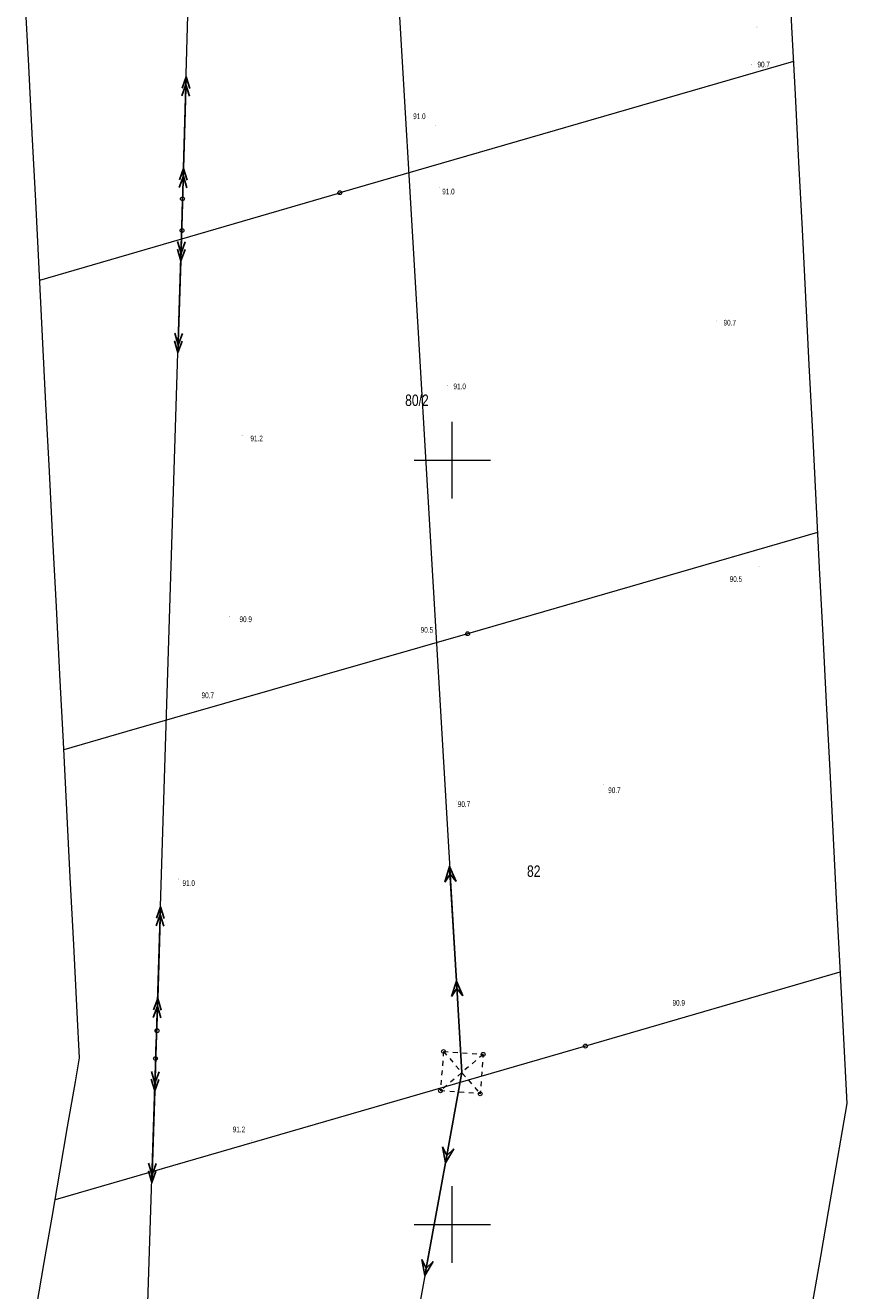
# Model space of a CAD drawing. Header units: metres. Extents: x 6524698 to 6533081, y 5883213 to 5896811.
# Tile 124 of 131: x 6526644 to 6526752, y 5895291 to 5895457. Entities that reach past the tile are written whole.
import ezdxf
from ezdxf.enums import TextEntityAlignment as Align

# ---------------------------------------------------------------- set-up
doc = ezdxf.new("R2010")
doc.units = ezdxf.units.M
for name, pattern in [('mapa zasadnicza$0$219-1000', [0]), ('mapa zasadnicza$0$suep_sn_1000', [0]), ('mapa zasadnicza$0$suep_wn_1000', [0]), ('mapa zasadnicza$0$supp_1000', [1.25, 0.625, -0.625])]:
    doc.linetypes.add(name, pattern=pattern)
for name, color, linetype in [('mapa zasadnicza$0$202-punkt graniczny', 7, 'Continuous'), ('mapa zasadnicza$0$203-punkt graniczny', 7, 'Continuous'), ('mapa zasadnicza$0$211-numer działki ewidencyjnej', 7, 'Continuous'), ('mapa zasadnicza$0$219-działka ewidencyjna', 7, 'Continuous'), ('mapa zasadnicza$0$pikieta naturalna', 7, 'Continuous'), ('mapa zasadnicza$0$pikieta naturalna-Atr2', 7, 'Continuous'), ('mapa zasadnicza$0$przewód elektroenergetyczny wysokiego napięcia', 7, 'Continuous'), ('mapa zasadnicza$0$przewód elektroenergetyczny średniego napięcia', 7, 'Continuous'), ('mapa zasadnicza$0$Ramki i opis wydruku', 7, 'Continuous'), ('mapa zasadnicza$0$słup przewodów napowietrznych', 7, 'Continuous'), ('mapa zasadnicza$0$Wstawianie ramki sekcyjnej z opisem', 7, 'Continuous')]:
    doc.layers.add(name, color=color, linetype=linetype)
doc.styles.add('mapa zasadnicza$0$STANDARD', font='Working1250', dxfattribs={"width": 0.75})

# ---------------------------------------------------------------- blocks, each defined once
blk = doc.blocks.new('mapa zasadnicza$0$PW01')
at = {"linetype": 'Continuous', "lineweight": 13}
h = blk.add_hatch(color=0, dxfattribs=at)
edge = h.paths.add_edge_path()
edge.add_arc((0, 0), 0.045, 0, 360)
blk = doc.blocks.new('mapa zasadnicza$0$SM05')
at = {"color": 0, "linetype": 'Continuous', "lineweight": 13}
blk.add_circle((0, 0), 0.25, dxfattribs=at)
blk = doc.blocks.new('mapa zasadnicza$0$SUEP3')
at = {"color": 0, "linetype": 'Continuous'}
for p, q in [((0, 0), (12.003, 0)), ((12.003, 0), (10.003, 0.75)), ((10.003, 0.75), (11.003, 0)), ((12.003, 0), (10.003, -0.75)), ((11.003, 0), (10.003, -0.75)), ((12.003, 0), (27.003, 0)), ((27.003, 0), (25.003, 0.75)), ((25.003, 0.75), (26.003, 0)), ((27.003, 0), (25.003, -0.75)), ((26.003, 0), (25.003, -0.75))]:
    blk.add_line(p, q, dxfattribs=at)
blk = doc.blocks.new('mapa zasadnicza$0$202')
at = {"color": 0, "linetype": 'Continuous', "lineweight": 0}
blk.add_circle((0, 0), 0.25, dxfattribs=at)
blk = doc.blocks.new('mapa zasadnicza$0$203')
at = {"linetype": 'Continuous', "lineweight": 0}
h = blk.add_hatch(color=0, dxfattribs=at)
edge = h.paths.add_edge_path()
edge.add_arc((0, 0), 0.045, 0, 360)
blk = doc.blocks.new('mapa zasadnicza$0$SUEP2')
at = {"color": 0, "linetype": 'Continuous'}
for p, q in [((0, 0), (6.027, 0)), ((5.027, 0), (3.527, 0.5)), ((5.027, 0), (3.527, -0.5)), ((6.027, 0), (4.527, 0.5)), ((6.027, 0), (4.527, -0.5)), ((6.027, 0), (18.027, 0)), ((17.027, 0), (15.527, 0.5)), ((17.027, 0), (15.527, -0.5)), ((18.027, 0), (16.527, 0.5)), ((18.027, 0), (16.527, -0.5))]:
    blk.add_line(p, q, dxfattribs=at)

msp = doc.modelspace()

# ---------------------------------------------------------------- linework, layer by layer
at = {"layer": 'mapa zasadnicza$0$219-działka ewidencyjna', "color": 7, "linetype": 'mapa zasadnicza$0$219-1000', "lineweight": 18, "flags": 128}
for points in [[(6526744.662, 5895452.14), (6526685.29, 5895434.99)], [(6526645.995, 5895423.572), (6526685.29, 5895434.99)], [(6526747.816, 5895390.531), (6526702.01, 5895377.29)], [(6526702.01, 5895377.29), (6526657.42, 5895364.49)], [(6526657.42, 5895364.49), (6526649.142, 5895362.092)], [(6526750.761, 5895333.004), (6526717.43, 5895323.34)], [(6526717.43, 5895323.34), (6526648.002, 5895303.21)]]:
    msp.add_lwpolyline(points, dxfattribs=at)
at = {"layer": 'mapa zasadnicza$0$przewód elektroenergetyczny wysokiego napięcia', "color": 1, "linetype": 'mapa zasadnicza$0$suep_wn_1000', "lineweight": 18, "flags": 128}
for points in [[(6526680.75, 5895667.07), (6526701.25, 5895319.87)], [(6526701.25, 5895319.87), (6526658.75, 5895086.57)]]:
    msp.add_lwpolyline(points, dxfattribs=at)
at = {"layer": 'mapa zasadnicza$0$przewód elektroenergetyczny średniego napięcia', "color": 1, "linetype": 'mapa zasadnicza$0$suep_sn_1000', "lineweight": 18, "flags": 128}
for points in [[(6526664.66, 5895432.12), (6526667.59, 5895534.92)], [(6526661.25, 5895323.53), (6526664.66, 5895432.12)], [(6526658.12, 5895226.23), (6526661.25, 5895323.53)]]:
    msp.add_lwpolyline(points, dxfattribs=at)
at = {"layer": 'mapa zasadnicza$0$Ramki i opis wydruku', "color": 7, "linetype": 'Continuous', "lineweight": 13, "flags": 128}
for points in [[(6526743.98, 5895465.55), (6526744.43, 5895456.7), (6526744.88, 5895447.86), (6526745.34, 5895439.01), (6526745.79, 5895430.16), (6526746.24, 5895421.31), (6526746.69, 5895412.47), (6526747.15, 5895403.62), (6526747.6, 5895394.77), (6526748.05, 5895385.92), (6526748.51, 5895377.07), (6526748.96, 5895368.23), (6526749.41, 5895359.38), (6526749.86, 5895350.53), (6526750.32, 5895341.68), (6526750.77, 5895332.83), (6526751.64, 5895315.81), (6526749.22, 5895301.7), (6526748.2, 5895295.79), (6526747.18, 5895289.88)], [(6526645.58, 5895289.13), (6526646.6, 5895295.03), (6526647.61, 5895300.94), (6526648.63, 5895306.85), (6526649.65, 5895312.76), (6526650.67, 5895318.67), (6526651.2, 5895321.79), (6526650.9, 5895327.72), (6526650.45, 5895336.57), (6526649.99, 5895345.42), (6526649.54, 5895354.27), (6526649.09, 5895363.11), (6526648.64, 5895371.96), (6526648.18, 5895380.81), (6526647.73, 5895389.66), (6526647.28, 5895398.51), (6526646.82, 5895407.35), (6526646.37, 5895416.2), (6526645.92, 5895425.05), (6526645.47, 5895433.9), (6526645.01, 5895442.74), (6526644.56, 5895451.59), (6526644.11, 5895460.44)]]:
    msp.add_lwpolyline(points, dxfattribs=at)
at = {"layer": 'mapa zasadnicza$0$słup przewodów napowietrznych', "color": 7, "linetype": 'mapa zasadnicza$0$supp_1000', "lineweight": 18, "flags": 128}
for points in [[(6526664.63, 5895430.04), (6526664.68, 5895434.19)], [(6526661.15, 5895321.71), (6526661.35, 5895325.35)], [(6526698.85, 5895322.64), (6526704.04, 5895322.26), (6526703.66, 5895317.1), (6526698.46, 5895317.48)], [(6526698.85, 5895322.64), (6526698.46, 5895317.48)], [(6526704.04, 5895322.26), (6526698.46, 5895317.48)], [(6526698.85, 5895322.64), (6526703.66, 5895317.1)]]:
    msp.add_lwpolyline(points, dxfattribs=at)
at = {"layer": 'mapa zasadnicza$0$Wstawianie ramki sekcyjnej z opisem', "color": 7, "linetype": 'Continuous', "lineweight": 13, "flags": 128}
for points in [[(6526700, 5895395), (6526700, 5895405)], [(6526695, 5895400), (6526705, 5895400)], [(6526700, 5895295), (6526700, 5895305)], [(6526695, 5895300), (6526705, 5895300)]]:
    msp.add_lwpolyline(points, dxfattribs=at)

# ---------------------------------------------------------------- block references
at = {"layer": 'mapa zasadnicza$0$202-punkt graniczny', "color": 7, "linetype": 'Continuous', "lineweight": 18}
for p in [(6526685.29, 5895434.99), (6526702.01, 5895377.29), (6526717.43, 5895323.34)]:
    msp.add_blockref('mapa zasadnicza$0$202', p, dxfattribs=at)
at = {"layer": 'mapa zasadnicza$0$203-punkt graniczny', "color": 7, "linetype": 'Continuous', "lineweight": 18}
msp.add_blockref('mapa zasadnicza$0$203', (6526657.42, 5895364.49), dxfattribs=at)
at = {"layer": 'mapa zasadnicza$0$pikieta naturalna', "color": 7, "linetype": 'Continuous', "lineweight": 13, "rotation": 179.999}
for p in [(6526739.88, 5895456.66), (6526739.2, 5895451.76), (6526697.78, 5895443.79), (6526698.38, 5895435.66), (6526734.55, 5895418.2), (6526699.39, 5895409.76), (6526672.48, 5895403.22), (6526740.17, 5895386.09), (6526670.8, 5895379.54), (6526699.45, 5895376.57), (6526671.2, 5895368.43), (6526719.83, 5895357.52), (6526700.6, 5895355.41), (6526664.17, 5895345.19), (6526733.14, 5895327.93), (6526673.78, 5895310.95)]:
    msp.add_blockref('mapa zasadnicza$0$PW01', p, dxfattribs=at)
at = {"layer": 'mapa zasadnicza$0$przewód elektroenergetyczny wysokiego napięcia', "color": 1, "linetype": 'Continuous', "lineweight": 18}
for rotation in [93.37899999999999, 259.676]:
    msp.add_blockref('mapa zasadnicza$0$SUEP3', (6526701.25, 5895319.87), dxfattribs=dict(at, rotation=rotation))
at = {"layer": 'mapa zasadnicza$0$przewód elektroenergetyczny średniego napięcia', "color": 1, "linetype": 'Continuous', "lineweight": 18}
for p, rotation in [((6526664.66, 5895432.12), 88.367), ((6526664.66, 5895432.12), 268.2009999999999), ((6526661.25, 5895323.53), 88.20100000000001), ((6526661.25, 5895323.53), 268.158)]:
    msp.add_blockref('mapa zasadnicza$0$SUEP2', p, dxfattribs=dict(at, rotation=rotation))
at = {"layer": 'mapa zasadnicza$0$słup przewodów napowietrznych', "color": 7, "linetype": 'Continuous', "lineweight": 18}
for p in [(6526664.68, 5895434.19), (6526664.63, 5895430.04), (6526661.35, 5895325.35), (6526698.85, 5895322.64), (6526704.04, 5895322.26), (6526661.15, 5895321.71), (6526698.46, 5895317.48), (6526703.66, 5895317.1)]:
    msp.add_blockref('mapa zasadnicza$0$SM05', p, dxfattribs=at)

# ---------------------------------------------------------------- texts
at = {"layer": 'mapa zasadnicza$0$211-numer działki ewidencyjnej', "color": 7, "linetype": 'Continuous', "lineweight": 18, "style": 'mapa zasadnicza$0$STANDARD', "width": 0.79}
msp.add_text('80/2', height=1.5, dxfattribs=at).set_placement((6526696.92, 5895407.09), align=Align.RIGHT)
msp.add_text('82', height=1.5, dxfattribs=at).set_placement((6526709.79, 5895345.48))
at = {"layer": 'mapa zasadnicza$0$pikieta naturalna-Atr2', "color": 7, "style": 'mapa zasadnicza$0$STANDARD', "width": 0.667}
for s, p in [('90.7', (6526739.96, 5895451.39)), ('91.0', (6526694.89, 5895444.62)), ('91.0', (6526698.69, 5895434.77)), ('90.7', (6526735.52, 5895417.61)), ('91.0', (6526700.16, 5895409.28)), ('91.2', (6526673.58, 5895402.46)), ('90.5', (6526736.32, 5895384.07)), ('90.9', (6526672.15, 5895378.81)), ('90.5', (6526695.87, 5895377.42)), ('90.7', (6526667.19, 5895368.86)), ('90.7', (6526720.42, 5895356.44)), ('90.7', (6526700.73, 5895354.62)), ('91.0', (6526664.69, 5895344.29)), ('90.9', (6526728.84, 5895328.63)), ('91.2', (6526671.27, 5895312.06))]:
    msp.add_text(s, height=0.75, dxfattribs=at).set_placement(p)

doc.saveas('drawing.dxf')
